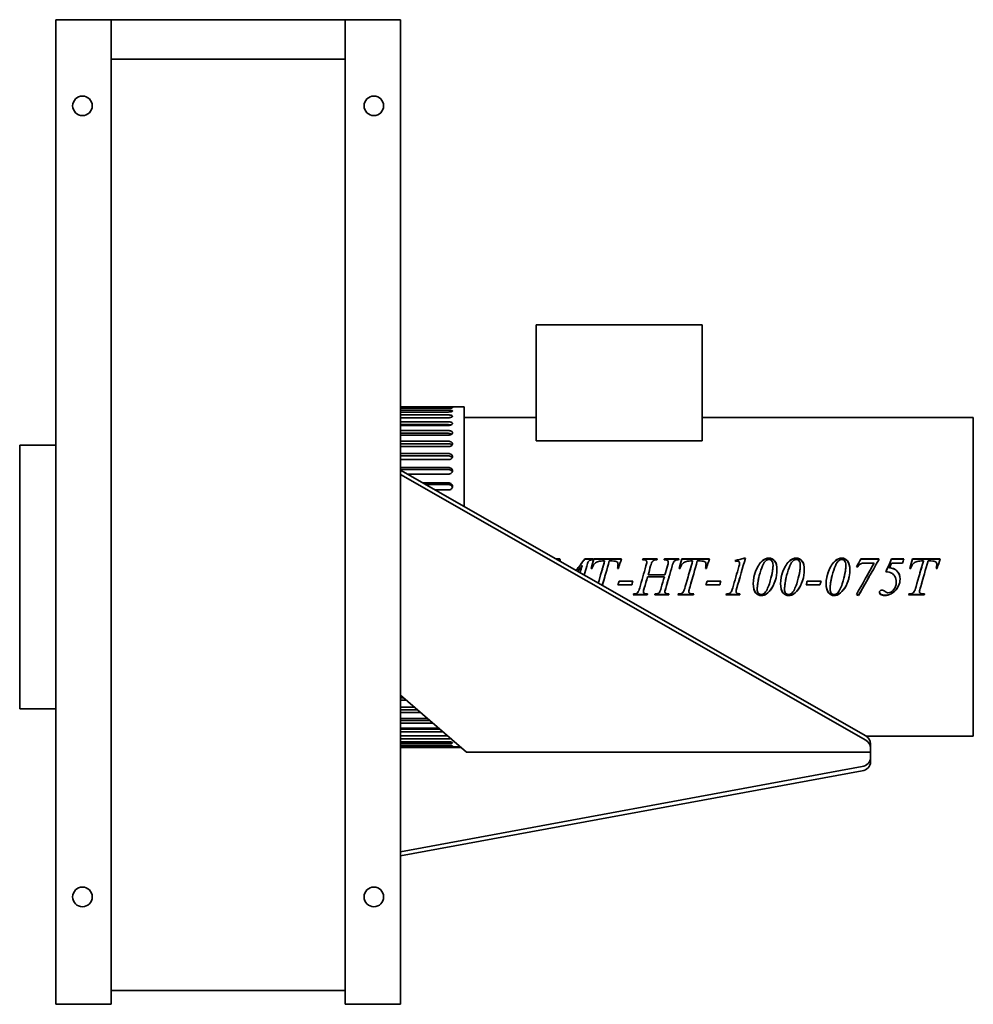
# Model space of a CAD drawing. Header units: millimetres. Extents: x 196 to 644, y 65 to 529.
import ezdxf

# ---------------------------------------------------------------- set-up
doc = ezdxf.new("R2010")
doc.units = ezdxf.units.MM
doc.header["$LTSCALE"] = 2
doc.layers.add('Krawędzie widoczne(ISO)', color=7, linetype='Continuous', lineweight=35, true_color=0x262659)

msp = doc.modelspace()

# ---------------------------------------------------------------- linework, layer by layer
at = {"layer": 'Krawędzie widoczne(ISO)'}
for p, q in [((212.85, 65.5), (212.85, 528.5)), ((212.85, 528.5), (238.85, 528.5)), ((348.85, 528.5), (238.85, 528.5)), ((238.85, 528.5), (238.85, 65.5)), ((348.85, 528.5), (348.85, 65.5)), ((348.85, 528.5), (374.85, 528.5)), ((374.85, 65.5), (374.85, 528.5)), ((348.85, 510), (238.85, 510)), ((438.65, 385), (516.65, 385)), ((438.65, 330.5), (438.65, 385)), ((516.65, 330.5), (516.65, 385)), ((397.35, 346.47), (374.85, 346.47)), ((374.85, 346.2), (397.35, 346.2)), ((397.35, 345.75), (374.85, 345.75)), ((374.85, 344.91), (397.35, 344.91)), ((397.35, 344.02), (374.85, 344.02)), ((374.85, 342.65), (397.35, 342.65)), ((399.35, 346.5), (404.85, 346.5)), ((404.85, 346.5), (404.85, 299.51)), ((397.35, 341.33), (374.85, 341.33)), ((374.85, 339.42), (397.35, 339.42)), ((397.35, 338.07), (374.85, 338.07)), ((404.85, 341.45), (438.65, 341.45)), ((516.65, 341.45), (644.15, 341.45)), ((644.15, 191.55), (644.15, 341.45)), ((397.35, 337.69), (374.85, 337.69)), ((374.85, 335.28), (397.35, 335.28)), ((397.35, 334.01), (374.85, 334.01)), ((397.35, 333.15), (374.85, 333.15)), ((374.85, 330.27), (397.35, 330.27)), ((397.35, 329.1), (374.85, 329.1)), ((516.65, 330.5), (438.65, 330.5)), ((195.85, 204.5), (195.85, 328.5)), ((195.85, 328.5), (212.85, 328.5)), ((397.35, 327.78), (374.85, 327.78)), ((374.85, 324.47), (397.35, 324.47)), ((397.35, 323.4), (374.85, 323.4)), ((397.35, 321.64), (374.85, 321.64)), ((374.85, 317.93), (397.35, 317.93)), ((397.35, 316.99), (374.85, 316.99)), ((593.6, 191.7), (374.85, 316.65)), ((374.85, 314.65), (593.6, 189.7)), ((397.35, 314.8), (378.09, 314.8)), ((385.19, 310.74), (397.35, 310.74)), ((397.35, 309.94), (386.59, 309.94)), ((397.35, 307.36), (391.12, 307.36)), ((447.8, 274.98), (449.79, 274.98)), ((448, 274.87), (449.79, 274.87)), ((449.79, 274.87), (449.79, 274.98)), ((461.5, 274.98), (465.51, 274.98)), ((461.5, 274.87), (461.5, 274.98)), ((461.5, 274.87), (465.51, 274.87)), ((465.51, 274.53), (465.51, 274.98)), ((465.69, 274.98), (478.75, 274.98)), ((465.69, 274.87), (465.69, 274.98)), ((465.69, 274.87), (478.71, 274.87)), ((470.85, 273.97), (469.88, 273.97)), ((470.85, 273.87), (470.85, 273.97)), ((474.42, 273.97), (473.01, 273.97)), ((488.83, 274.98), (495.53, 274.98)), ((488.83, 274.87), (488.83, 274.98)), ((488.83, 274.87), (495.5, 274.87)), ((490.63, 273.42), (490.63, 273.52)), ((498.93, 274.98), (505.76, 274.98)), ((498.93, 274.87), (498.93, 274.98)), ((498.93, 274.87), (505.73, 274.87)), ((500.72, 273.42), (500.72, 273.52)), ((507.07, 274.98), (520.13, 274.98)), ((507.07, 274.87), (507.07, 274.98)), ((507.07, 274.87), (520.09, 274.87)), ((512.22, 273.97), (511.25, 273.97)), ((512.22, 273.87), (512.22, 273.97)), ((515.79, 273.97), (514.39, 273.97)), ((536.44, 275.33), (537.04, 275.33)), ((536.44, 275.21), (536.44, 275.33)), ((536.44, 275.21), (537.01, 275.21)), ((591.26, 274.98), (599.72, 274.98)), ((591.26, 274.87), (591.26, 274.98)), ((591.26, 274.87), (599.72, 274.87)), ((599.72, 274.55), (599.72, 274.98)), ((605.75, 274.98), (611.43, 274.98)), ((605.75, 274.87), (605.75, 274.98)), ((605.75, 274.87), (611.4, 274.87)), ((615.54, 274.98), (628.6, 274.98)), ((615.54, 274.87), (615.54, 274.98)), ((615.54, 274.87), (628.56, 274.87)), ((620.69, 273.97), (619.72, 273.97)), ((620.69, 273.87), (620.69, 273.97)), ((624.26, 273.97), (622.86, 273.97)), ((460.25, 271.76), (460.25, 271.83)), ((464.96, 270.48), (464.5, 270.48)), ((477.35, 270.48), (476.89, 270.48)), ((477.13, 272.17), (477.13, 272.24)), ((506.33, 270.48), (505.88, 270.48)), ((518.72, 270.48), (518.26, 270.48)), ((518.5, 272.17), (518.5, 272.24)), ((534.25, 272.35), (534.25, 272.42)), ((534.28, 272.82), (534.28, 272.91)), ((549.99, 271.91), (549.99, 271.98)), ((562.83, 271.91), (562.83, 271.98)), ((584.24, 271.91), (584.24, 271.98)), ((589.81, 271.26), (589.29, 271.26)), ((597.54, 272.99), (593.5, 272.99)), ((597.54, 272.91), (597.54, 272.99)), ((604.79, 270.79), (604.79, 270.84)), ((610.85, 272.92), (605.72, 272.92)), ((614.81, 270.48), (614.35, 270.48)), ((627.19, 270.48), (626.74, 270.48)), ((626.97, 272.17), (626.97, 272.24)), ((477.6, 264.4), (484.1, 264.4)), ((498.93, 266.56), (491, 266.56)), ((491.25, 267.42), (499.15, 267.42)), ((491.25, 267.4), (491.25, 267.42)), ((491.25, 267.4), (499.15, 267.4)), ((498.91, 266.5), (498.93, 266.55)), ((499.15, 267.4), (499.15, 267.42)), ((518.97, 264.4), (525.47, 264.4)), ((566.07, 264.4), (572.57, 264.4)), ((483.58, 262.74), (477.08, 262.74)), ((483.58, 262.79), (477.1, 262.79)), ((483.58, 262.79), (483.58, 262.74)), ((489.07, 259.52), (489.07, 259.43)), ((489.43, 261.17), (489.43, 261.1)), ((499.17, 259.52), (499.17, 259.43)), ((499.54, 261.17), (499.54, 261.1)), ((510.36, 259.58), (510.36, 259.48)), ((511, 262.04), (511, 261.97)), ((524.96, 262.74), (518.46, 262.74)), ((524.96, 262.79), (518.47, 262.79)), ((524.96, 262.79), (524.96, 262.74)), ((532.65, 259.6), (532.65, 259.51)), ((542.58, 260.85), (542.58, 260.77)), ((555.43, 260.85), (555.43, 260.77)), ((572.06, 262.74), (565.56, 262.74)), ((572.06, 262.79), (565.57, 262.79)), ((572.06, 262.79), (572.06, 262.74)), ((576.83, 260.85), (576.83, 260.77)), ((618.83, 259.58), (618.83, 259.48)), ((619.47, 262.04), (619.47, 261.97)), ((490.88, 258.02), (484.29, 258.02)), ((490.88, 258.13), (484.33, 258.13)), ((490.88, 258.13), (490.88, 258.02)), ((500.94, 258.02), (494.42, 258.02)), ((500.94, 258.13), (494.46, 258.13)), ((500.94, 258.13), (500.94, 258.02)), ((512.61, 258.02), (505.29, 258.02)), ((512.61, 258.13), (505.33, 258.13)), ((505.43, 258.47), (505.76, 258.47)), ((512.18, 258.47), (512.75, 258.47)), ((512.61, 258.13), (512.61, 258.02)), ((534.35, 258.02), (527.89, 258.02)), ((534.35, 258.13), (527.93, 258.13)), ((534.35, 258.13), (534.35, 258.02)), ((546.28, 258.21), (546.28, 258.1)), ((559.13, 258.21), (559.13, 258.1)), ((580.53, 258.21), (580.53, 258.1)), ((590.19, 257.85), (590.19, 257.73)), ((621.08, 258.02), (613.76, 258.02)), ((621.08, 258.13), (613.8, 258.13)), ((613.9, 258.47), (614.24, 258.47)), ((620.65, 258.47), (621.22, 258.47)), ((621.08, 258.13), (621.08, 258.02)), ((405.82, 184.11), (374.85, 210.93)), ((374.85, 209.6), (376.39, 209.6)), ((377.62, 208.53), (374.85, 208.53)), ((195.85, 204.5), (212.85, 204.5)), ((374.85, 205.22), (381.44, 205.22)), ((374.85, 203.9), (382.97, 203.9)), ((384.32, 202.73), (374.85, 202.73)), ((374.85, 199.85), (387.65, 199.85)), ((374.85, 198.99), (388.64, 198.99)), ((390.1, 197.72), (374.85, 197.72)), ((374.85, 195.31), (392.88, 195.31)), ((374.85, 194.93), (393.33, 194.93)), ((394.89, 193.58), (374.85, 193.58)), ((374.85, 191.67), (397.08, 191.67)), ((397.35, 190.35), (374.85, 190.35)), ((593.84, 191.55), (644.15, 191.55)), ((374.85, 188.98), (397.35, 188.98)), ((397.35, 188.09), (374.85, 188.09)), ((374.85, 187.25), (397.35, 187.25)), ((397.35, 186.8), (374.85, 186.8)), ((374.85, 186.53), (397.35, 186.53)), ((374.85, 186.3), (403.29, 186.3)), ((399.35, 186.5), (403.06, 186.5)), ((595.85, 186.08), (595.85, 188.08)), ((595.85, 186.08), (595.85, 184.17)), ((595.75, 184.08), (405.89, 184.08)), ((595.85, 184.17), (595.85, 182.3)), ((595.85, 182.3), (595.85, 181.49)), ((595.85, 179.49), (595.85, 181.49)), ((591.89, 177.25), (374.85, 137.26)), ((374.85, 135.26), (591.89, 175.25)), ((348.85, 71.97), (238.85, 71.97)), ((212.85, 65.5), (238.85, 65.5)), ((374.85, 65.5), (348.85, 65.5))]:
    msp.add_line(p, q, dxfattribs=at)
for centre in [(225.35, 488), (362.35, 488), (225.35, 116), (362.35, 116)]:
    msp.add_circle(centre, 4.6, dxfattribs=at)
for centre, major_axis, start_param, end_param in [((590.85, 188.08), (5, 0), 0, 0.98772), ((590.85, 186.08), (5, 0), 0, 0.98772), ((405.89, 184.17), (-0.1, 0), 0.785398, 1.570796), ((590.85, 181.49), (5, 0), 4.922029, 6.283185), ((595.75, 184.17), (0.1, 0), 4.712389, 6.283185), ((590.85, 179.49), (5, 0), 4.922029, 6.283185)]:
    msp.add_ellipse(centre, major_axis=major_axis, ratio=0.866025, start_param=start_param, end_param=end_param, dxfattribs=at)
for points, knots in [([(399.35, 346.5), (399.35, 346.5), (399.3, 346.5), (399.1, 346.49), (398.94, 346.49), (398.59, 346.48), (398.36, 346.48), (397.87, 346.48), (397.6, 346.47), (397.35, 346.47)], [-0.9040885, -0.9040885, -0.9040885, -0.9040885, -0.8287478, -0.8287478, -0.7534071, -0.7534071, -0.6780663, -0.6780663, -0.6027256, -0.6027256, -0.6027256, -0.6027256]), ([(397.35, 346.2), (397.6, 346.2), (397.87, 346.19), (398.36, 346.17), (398.59, 346.16), (398.94, 346.13), (399.1, 346.1), (399.3, 346.05), (399.35, 346.03), (399.35, 345.97), (399.3, 345.94), (399.1, 345.88), (398.94, 345.85), (398.59, 345.8), (398.36, 345.78), (397.87, 345.76), (397.6, 345.75), (397.35, 345.75)], [-1.2054513, -1.2054513, -1.2054513, -1.2054513, -1.1301106, -1.1301106, -1.0547699, -1.0547699, -0.9794292, -0.9794292, -0.9040885, -0.9040885, -0.8287478, -0.8287478, -0.7534071, -0.7534071, -0.6780663, -0.6780663, -0.6027256, -0.6027256, -0.6027256, -0.6027256]), ([(397.35, 344.91), (397.6, 344.91), (397.87, 344.91), (398.36, 344.86), (398.59, 344.83), (398.94, 344.76), (399.1, 344.71), (399.3, 344.61), (399.35, 344.55), (399.35, 344.44), (399.3, 344.38), (399.1, 344.26), (398.94, 344.21), (398.59, 344.12), (398.36, 344.09), (397.87, 344.04), (397.6, 344.02), (397.35, 344.02)], [-1.2054513, -1.2054513, -1.2054513, -1.2054513, -1.1301106, -1.1301106, -1.0547699, -1.0547699, -0.9794292, -0.9794292, -0.9040885, -0.9040885, -0.8287478, -0.8287478, -0.7534071, -0.7534071, -0.6780663, -0.6780663, -0.6027256, -0.6027256, -0.6027256, -0.6027256]), ([(397.35, 342.65), (397.6, 342.65), (397.87, 342.63), (398.36, 342.57), (398.59, 342.52), (398.94, 342.41), (399.1, 342.34), (399.3, 342.18), (399.35, 342.09), (399.35, 341.93), (399.3, 341.84), (399.1, 341.67), (398.94, 341.59), (398.59, 341.47), (398.36, 341.42), (397.87, 341.34), (397.6, 341.33), (397.35, 341.33)], [-1.2054513, -1.2054513, -1.2054513, -1.2054513, -1.1301106, -1.1301106, -1.0547699, -1.0547699, -0.9794292, -0.9794292, -0.9040885, -0.9040885, -0.8287478, -0.8287478, -0.7534071, -0.7534071, -0.6780663, -0.6780663, -0.6027256, -0.6027256, -0.6027256, -0.6027256]), ([(397.35, 339.42), (397.6, 339.42), (397.87, 339.4), (398.36, 339.32), (398.59, 339.25), (398.94, 339.11), (399.1, 339.01), (399.3, 338.8), (399.35, 338.69), (399.35, 338.47), (399.3, 338.35), (399.1, 338.13), (398.94, 338.03), (398.59, 337.87), (398.36, 337.8), (397.87, 337.71), (397.6, 337.69), (397.35, 337.69)], [-1.2054513, -1.2054513, -1.2054513, -1.2054513, -1.1301106, -1.1301106, -1.0547699, -1.0547699, -0.9794292, -0.9794292, -0.9040885, -0.9040885, -0.8287478, -0.8287478, -0.7534071, -0.7534071, -0.6780663, -0.6780663, -0.6027256, -0.6027256, -0.6027256, -0.6027256]), ([(398.6, 337.89), (398.46, 337.94), (398.29, 337.98), (397.87, 338.05), (397.6, 338.07), (397.35, 338.07)], [-0.1295507, -0.1295507, -0.1295507, -0.1295507, -0.0753408, -0.0753408, 0, 0, 0, 0]), ([(397.35, 335.28), (397.6, 335.28), (397.87, 335.26), (398.36, 335.15), (398.59, 335.07), (398.94, 334.89), (399.1, 334.77), (399.3, 334.51), (399.35, 334.37), (399.35, 334.1), (399.3, 333.96), (399.1, 333.69), (398.94, 333.57), (398.59, 333.38), (398.36, 333.29), (397.87, 333.18), (397.6, 333.15), (397.35, 333.15)], [-1.2054513, -1.2054513, -1.2054513, -1.2054513, -1.1301106, -1.1301106, -1.0547699, -1.0547699, -0.9794292, -0.9794292, -0.9040885, -0.9040885, -0.8287478, -0.8287478, -0.7534071, -0.7534071, -0.6780663, -0.6780663, -0.6027256, -0.6027256, -0.6027256, -0.6027256]), ([(398.95, 333.6), (398.9, 333.64), (398.83, 333.67), (398.59, 333.8), (398.36, 333.88), (397.87, 333.98), (397.6, 334.01), (397.35, 334.01)], [-0.17922, -0.17922, -0.17922, -0.17922, -0.1506817, -0.1506817, -0.0753408, -0.0753408, 0, 0, 0, 0]), ([(397.35, 330.27), (397.6, 330.27), (397.87, 330.24), (398.36, 330.12), (398.59, 330.03), (398.94, 329.81), (399.1, 329.67), (399.3, 329.37), (399.35, 329.2), (399.35, 328.89), (399.3, 328.72), (399.1, 328.41), (398.94, 328.27), (398.59, 328.04), (398.36, 327.94), (397.87, 327.81), (397.6, 327.78), (397.35, 327.78)], [-1.2054513, -1.2054513, -1.2054513, -1.2054513, -1.1301106, -1.1301106, -1.0547699, -1.0547699, -0.9794292, -0.9794292, -0.9040885, -0.9040885, -0.8287478, -0.8287478, -0.7534071, -0.7534071, -0.6780663, -0.6780663, -0.6027256, -0.6027256, -0.6027256, -0.6027256]), ([(399.11, 328.46), (399.02, 328.56), (398.9, 328.66), (398.59, 328.85), (398.36, 328.95), (397.87, 329.07), (397.6, 329.1), (397.35, 329.1)], [-0.207759, -0.207759, -0.207759, -0.207759, -0.1506817, -0.1506817, -0.0753408, -0.0753408, 0, 0, 0, 0]), ([(397.35, 324.47), (397.6, 324.47), (397.87, 324.43), (398.36, 324.29), (398.59, 324.18), (398.94, 323.94), (399.1, 323.78), (399.3, 323.43), (399.35, 323.25), (399.35, 322.89), (399.3, 322.7), (399.1, 322.35), (398.94, 322.19), (398.59, 321.93), (398.36, 321.82), (397.87, 321.67), (397.6, 321.64), (397.35, 321.64)], [-1.2054513, -1.2054513, -1.2054513, -1.2054513, -1.1301106, -1.1301106, -1.0547699, -1.0547699, -0.9794292, -0.9794292, -0.9040885, -0.9040885, -0.8287478, -0.8287478, -0.7534071, -0.7534071, -0.6780663, -0.6780663, -0.6027256, -0.6027256, -0.6027256, -0.6027256]), ([(399.2, 322.54), (399.2, 322.54), (399.2, 322.54), (399.1, 322.72), (398.94, 322.88), (398.59, 323.12), (398.36, 323.23), (397.87, 323.37), (397.6, 323.4), (397.35, 323.4)], [-0.2275843, -0.2275843, -0.2275843, -0.2275843, -0.2260225, -0.2260225, -0.1506817, -0.1506817, -0.0753408, -0.0753408, 0, 0, 0, 0]), ([(397.35, 317.93), (397.6, 317.93), (397.87, 317.89), (398.36, 317.73), (398.59, 317.61), (398.94, 317.34), (399.1, 317.17), (399.3, 316.78), (399.35, 316.58), (399.35, 316.18), (399.3, 315.97), (399.1, 315.58), (398.94, 315.41), (398.59, 315.12), (398.36, 315), (397.87, 314.84), (397.6, 314.8), (397.35, 314.8)], [-1.2054513, -1.2054513, -1.2054513, -1.2054513, -1.1301106, -1.1301106, -1.0547699, -1.0547699, -0.9794292, -0.9794292, -0.9040885, -0.9040885, -0.8287478, -0.8287478, -0.7534071, -0.7534071, -0.6780663, -0.6780663, -0.6027256, -0.6027256, -0.6027256, -0.6027256]), ([(399.26, 315.91), (399.24, 315.95), (399.22, 316), (399.1, 316.23), (398.94, 316.4), (398.59, 316.68), (398.36, 316.8), (397.87, 316.95), (397.6, 316.99), (397.35, 316.99)], [-0.2427965, -0.2427965, -0.2427965, -0.2427965, -0.2260225, -0.2260225, -0.1506817, -0.1506817, -0.0753408, -0.0753408, 0, 0, 0, 0]), ([(397.35, 310.74), (397.6, 310.74), (397.87, 310.7), (398.36, 310.53), (398.59, 310.4), (398.94, 310.1), (399.1, 309.92), (399.3, 309.5), (399.35, 309.28), (399.35, 308.85), (399.3, 308.62), (399.1, 308.2), (398.94, 308.01), (398.59, 307.71), (398.36, 307.57), (397.87, 307.4), (397.6, 307.36), (397.35, 307.36)], [-1.2054513, -1.2054513, -1.2054513, -1.2054513, -1.1301106, -1.1301106, -1.0547699, -1.0547699, -0.9794292, -0.9794292, -0.9040885, -0.9040885, -0.8287478, -0.8287478, -0.7534071, -0.7534071, -0.6780663, -0.6780663, -0.6027256, -0.6027256, -0.6027256, -0.6027256]), ([(399.29, 308.66), (399.27, 308.75), (399.24, 308.83), (399.1, 309.12), (398.94, 309.31), (398.59, 309.6), (398.36, 309.73), (397.87, 309.9), (397.6, 309.94), (397.35, 309.94)], [-0.2552522, -0.2552522, -0.2552522, -0.2552522, -0.2260225, -0.2260225, -0.1506817, -0.1506817, -0.0753408, -0.0753408, 0, 0, 0, 0]), ([(463.93, 274.33), (463.65, 274.21), (463.4, 273.97), (463.17, 273.61), (462.94, 273.24), (462.69, 272.55), (462.42, 271.52)], [0, 0, 0, 0, 1, 1, 1, 2, 2, 2, 2]), ([(469.88, 273.97), (468.86, 273.97), (468.03, 273.85), (467.41, 273.6), (466.78, 273.35), (466.28, 272.99), (465.9, 272.51), (465.51, 272.04), (465.2, 271.36), (464.96, 270.48)], [0, 0, 0, 0, 1, 1, 1, 2, 2, 2, 3, 3, 3, 3]), ([(490.63, 273.52), (490.63, 273.73), (490.57, 273.91), (490.47, 274.07), (490.36, 274.23), (490.2, 274.34), (489.98, 274.42), (489.76, 274.49), (489.33, 274.53), (488.68, 274.53)], [0, 0, 0, 0, 1, 1, 1, 2, 2, 2, 3, 3, 3, 3]), ([(500.72, 273.52), (500.72, 273.73), (500.67, 273.91), (500.57, 274.07), (500.47, 274.23), (500.31, 274.34), (500.09, 274.42), (499.87, 274.49), (499.44, 274.53), (498.81, 274.53)], [0, 0, 0, 0, 1, 1, 1, 2, 2, 2, 3, 3, 3, 3]), ([(511.25, 273.97), (510.23, 273.97), (509.41, 273.85), (508.78, 273.6), (508.16, 273.35), (507.66, 272.99), (507.27, 272.51), (506.89, 272.04), (506.57, 271.36), (506.33, 270.48)], [0, 0, 0, 0, 1, 1, 1, 2, 2, 2, 3, 3, 3, 3]), ([(534.28, 272.91), (534.28, 273.2), (534.2, 273.43), (534.04, 273.6), (533.88, 273.77), (533.67, 273.85), (533.39, 273.85)], [0, 0, 0, 0, 1, 1, 1, 2, 2, 2, 2]), ([(548.08, 274.68), (547.6, 274.68), (547.11, 274.49), (546.61, 274.11), (546.11, 273.73), (545.59, 272.95), (545.06, 271.75), (544.53, 270.54), (544.02, 269), (543.53, 267.1)], [0, 0, 0, 0, 1, 1, 1, 2, 2, 2, 3, 3, 3, 3]), ([(548.06, 275.33), (549.13, 275.33), (550.03, 274.88), (550.76, 273.99), (551.5, 273.11), (551.86, 271.7), (551.86, 269.78)], [0, 0, 0, 0, 1, 1, 1, 2, 2, 2, 2]), ([(548.06, 275.21), (549.13, 275.21), (550.03, 274.77), (550.76, 273.89), (551.49, 273.02), (551.86, 271.64), (551.86, 269.75)], [0, 0, 0, 0, 1, 1, 1, 1.996186, 1.996186, 1.996186, 1.996186]), ([(549.99, 271.98), (549.99, 272.9), (549.8, 273.58), (549.42, 274.02), (549.04, 274.46), (548.59, 274.68), (548.08, 274.68)], [0, 0, 0, 0, 1, 1, 1, 2, 2, 2, 2]), ([(560.93, 274.68), (560.45, 274.68), (559.96, 274.49), (559.46, 274.11), (558.96, 273.73), (558.44, 272.95), (557.91, 271.75), (557.38, 270.54), (556.87, 269), (556.38, 267.1)], [0, 0, 0, 0, 1, 1, 1, 2, 2, 2, 3, 3, 3, 3]), ([(560.9, 275.33), (561.98, 275.33), (562.88, 274.88), (563.61, 273.99), (564.34, 273.11), (564.71, 271.7), (564.71, 269.78)], [0, 0, 0, 0, 1, 1, 1, 2, 2, 2, 2]), ([(560.9, 275.21), (561.98, 275.21), (562.88, 274.77), (563.61, 273.89), (564.34, 273.02), (564.71, 271.64), (564.71, 269.75)], [0, 0, 0, 0, 1, 1, 1, 1.996186, 1.996186, 1.996186, 1.996186]), ([(562.83, 271.98), (562.83, 272.9), (562.64, 273.58), (562.26, 274.02), (561.88, 274.46), (561.44, 274.68), (560.93, 274.68)], [0, 0, 0, 0, 1, 1, 1, 2, 2, 2, 2]), ([(582.33, 274.68), (581.85, 274.68), (581.36, 274.49), (580.86, 274.11), (580.36, 273.73), (579.84, 272.95), (579.31, 271.75), (578.78, 270.54), (578.27, 269), (577.78, 267.1)], [0, 0, 0, 0, 1, 1, 1, 2, 2, 2, 3, 3, 3, 3]), ([(582.31, 275.33), (583.38, 275.33), (584.28, 274.88), (585.01, 273.99), (585.75, 273.11), (586.11, 271.7), (586.11, 269.78)], [0, 0, 0, 0, 1, 1, 1, 2, 2, 2, 2]), ([(582.31, 275.21), (583.38, 275.21), (584.28, 274.77), (585.01, 273.89), (585.74, 273.02), (586.11, 271.64), (586.11, 269.75)], [0, 0, 0, 0, 1, 1, 1, 1.996186, 1.996186, 1.996186, 1.996186]), ([(584.24, 271.98), (584.24, 272.9), (584.05, 273.58), (583.67, 274.02), (583.29, 274.46), (582.84, 274.68), (582.33, 274.68)], [0, 0, 0, 0, 1, 1, 1, 2, 2, 2, 2]), ([(619.72, 273.97), (618.7, 273.97), (617.88, 273.85), (617.26, 273.6), (616.63, 273.35), (616.13, 272.99), (615.74, 272.51), (615.36, 272.04), (615.05, 271.36), (614.81, 270.48)], [0, 0, 0, 0, 1, 1, 1, 2, 2, 2, 3, 3, 3, 3]), ([(551.86, 269.78), (551.86, 268.12), (551.59, 266.43), (551.05, 264.71), (550.51, 262.99), (549.74, 261.5), (548.75, 260.24)], [0, 0, 0, 0, 1, 1, 1, 2, 2, 2, 2]), ([(564.71, 269.78), (564.71, 268.12), (564.44, 266.43), (563.9, 264.71), (563.35, 262.99), (562.59, 261.5), (561.6, 260.24)], [0, 0, 0, 0, 1, 1, 1, 2, 2, 2, 2]), ([(586.11, 269.78), (586.11, 268.12), (585.84, 266.43), (585.3, 264.71), (584.76, 262.99), (583.99, 261.5), (583, 260.24)], [0, 0, 0, 0, 1, 1, 1, 2, 2, 2, 2]), ([(593.5, 272.99), (592.39, 272.99), (591.63, 272.89), (591.22, 272.69), (590.81, 272.5), (590.34, 272.02), (589.81, 271.26)], [0, 0, 0, 0, 1, 1, 1, 2, 2, 2, 2]), ([(607.9, 264.06), (607.9, 265.09), (607.69, 265.98), (607.27, 266.72), (606.85, 267.45), (606.31, 267.97), (605.66, 268.27), (605.01, 268.57), (604.14, 268.78), (603.06, 268.9)], [0, 0, 0, 0, 1, 1, 1, 2, 2, 2, 3, 3, 3, 3]), ([(551.52, 266.5), (551.39, 265.91), (551.24, 265.33), (551.05, 264.73), (550.51, 263.03), (549.74, 261.56), (548.75, 260.33)], [0.650933, 0.650933, 0.650933, 0.650933, 1, 1, 1, 2, 2, 2, 2]), ([(564.36, 266.5), (564.24, 265.91), (564.08, 265.33), (563.9, 264.73), (563.35, 263.03), (562.59, 261.56), (561.6, 260.33)], [0.650933, 0.650933, 0.650933, 0.650933, 1, 1, 1, 2, 2, 2, 2]), ([(585.77, 266.5), (585.64, 265.91), (585.49, 265.33), (585.3, 264.73), (584.76, 263.03), (583.99, 261.56), (583, 260.33)], [0.650933, 0.650933, 0.650933, 0.650933, 1, 1, 1, 2, 2, 2, 2]), ([(604.1, 258.98), (605.04, 258.98), (605.91, 259.45), (606.71, 260.39), (607.5, 261.33), (607.9, 262.55), (607.9, 264.06)], [0, 0, 0, 0, 1, 1, 1, 2, 2, 2, 2]), ([(609.71, 265.49), (609.71, 264.32), (609.49, 263.27), (609.06, 262.33), (608.63, 261.39), (608.11, 260.61), (607.49, 259.97), (606.87, 259.34), (606.2, 258.84), (605.49, 258.47)], [0, 0, 0, 0, 1, 1, 1, 2, 2, 2, 3, 3, 3, 3]), ([(609.71, 265.49), (609.71, 264.34), (609.49, 263.31), (609.06, 262.38), (608.63, 261.46), (608.11, 260.68), (607.49, 260.06), (606.87, 259.44), (606.2, 258.94), (605.49, 258.58)], [0.003919, 0.003919, 0.003919, 0.003919, 1, 1, 1, 2, 2, 2, 3, 3, 3, 3]), ([(489.07, 259.43), (489.07, 259.14), (489.18, 258.92), (489.4, 258.78), (489.61, 258.63), (490.14, 258.53), (490.97, 258.47)], [0, 0, 0, 0, 1, 1, 1, 2, 2, 2, 2]), ([(499.17, 259.43), (499.17, 259.14), (499.28, 258.92), (499.5, 258.78), (499.72, 258.63), (500.25, 258.53), (501.08, 258.47)], [0, 0, 0, 0, 1, 1, 1, 2, 2, 2, 2]), ([(507.26, 258.79), (507.5, 258.93), (507.72, 259.18), (507.92, 259.55), (508.12, 259.92), (508.4, 260.71), (508.75, 261.92)], [0, 0, 0, 0, 1, 1, 1, 2, 2, 2, 2]), ([(510.36, 259.48), (510.36, 259.19), (510.5, 258.95), (510.76, 258.76), (511.03, 258.57), (511.5, 258.47), (512.18, 258.47)], [0, 0, 0, 0, 1, 1, 1, 2, 2, 2, 2]), ([(532.65, 259.51), (532.65, 259.21), (532.76, 258.97), (532.97, 258.81), (533.19, 258.64), (533.69, 258.53), (534.47, 258.47)], [0, 0, 0, 0, 1, 1, 1, 2, 2, 2, 2]), ([(544.54, 257.85), (543.45, 257.85), (542.54, 258.28), (541.81, 259.16), (541.08, 260.03), (540.71, 261.42), (540.71, 263.31)], [0, 0, 0, 0, 1, 1, 1, 1.996266, 1.996266, 1.996266, 1.996266]), ([(544.54, 257.73), (543.45, 257.73), (542.54, 258.17), (541.81, 259.06), (541.07, 259.95), (540.71, 261.36), (540.71, 263.29)], [0, 0, 0, 0, 1, 1, 1, 2, 2, 2, 2]), ([(542.58, 260.77), (542.58, 259.9), (542.77, 259.25), (543.15, 258.83), (543.53, 258.4), (543.99, 258.18), (544.53, 258.18)], [0, 0, 0, 0, 1, 1, 1, 2, 2, 2, 2]), ([(557.39, 257.85), (556.3, 257.85), (555.38, 258.28), (554.65, 259.16), (553.92, 260.03), (553.56, 261.42), (553.56, 263.31)], [0, 0, 0, 0, 1, 1, 1, 1.996266, 1.996266, 1.996266, 1.996266]), ([(557.39, 257.73), (556.3, 257.73), (555.38, 258.17), (554.65, 259.06), (553.92, 259.95), (553.56, 261.36), (553.56, 263.29)], [0, 0, 0, 0, 1, 1, 1, 2, 2, 2, 2]), ([(555.43, 260.77), (555.43, 259.9), (555.62, 259.25), (556, 258.83), (556.38, 258.4), (556.84, 258.18), (557.38, 258.18)], [0, 0, 0, 0, 1, 1, 1, 2, 2, 2, 2]), ([(578.79, 257.85), (577.7, 257.85), (576.79, 258.28), (576.06, 259.16), (575.33, 260.03), (574.96, 261.42), (574.96, 263.31)], [0, 0, 0, 0, 1, 1, 1, 1.996266, 1.996266, 1.996266, 1.996266]), ([(578.79, 257.73), (577.7, 257.73), (576.79, 258.17), (576.06, 259.06), (575.32, 259.95), (574.96, 261.36), (574.96, 263.29)], [0, 0, 0, 0, 1, 1, 1, 2, 2, 2, 2]), ([(576.83, 260.77), (576.83, 259.9), (577.02, 259.25), (577.4, 258.83), (577.78, 258.4), (578.24, 258.18), (578.78, 258.18)], [0, 0, 0, 0, 1, 1, 1, 2, 2, 2, 2]), ([(600.04, 259.22), (600.04, 259.52), (600.15, 259.78), (600.37, 259.99), (600.59, 260.21), (600.85, 260.31), (601.17, 260.31)], [0, 0, 0, 0, 1, 1, 1, 2, 2, 2, 2]), ([(615.74, 258.79), (615.98, 258.93), (616.2, 259.18), (616.4, 259.55), (616.59, 259.92), (616.87, 260.71), (617.22, 261.92)], [0, 0, 0, 0, 1, 1, 1, 2, 2, 2, 2]), ([(618.83, 259.48), (618.83, 259.19), (618.97, 258.95), (619.24, 258.76), (619.5, 258.57), (619.98, 258.47), (620.65, 258.47)], [0, 0, 0, 0, 1, 1, 1, 2, 2, 2, 2]), ([(398.48, 190.46), (398.37, 190.44), (398.25, 190.42), (397.87, 190.37), (397.6, 190.35), (397.35, 190.35)], [-0.7178917, -0.7178917, -0.7178917, -0.7178917, -0.6780663, -0.6780663, -0.6027256, -0.6027256, -0.6027256, -0.6027256]), ([(397.35, 188.98), (397.6, 188.98), (397.87, 188.96), (398.36, 188.91), (398.59, 188.88), (398.94, 188.79), (399.1, 188.74), (399.3, 188.62), (399.35, 188.56), (399.35, 188.45), (399.3, 188.39), (399.1, 188.29), (398.94, 188.24), (398.59, 188.17), (398.36, 188.14), (397.87, 188.09), (397.6, 188.09), (397.35, 188.09)], [-1.2054513, -1.2054513, -1.2054513, -1.2054513, -1.1301106, -1.1301106, -1.0547699, -1.0547699, -0.9794292, -0.9794292, -0.9040885, -0.9040885, -0.8287478, -0.8287478, -0.7534071, -0.7534071, -0.6780663, -0.6780663, -0.6027256, -0.6027256, -0.6027256, -0.6027256]), ([(397.35, 187.25), (397.6, 187.25), (397.87, 187.24), (398.36, 187.22), (398.59, 187.2), (398.94, 187.15), (399.1, 187.12), (399.3, 187.06), (399.35, 187.03), (399.35, 186.97), (399.3, 186.95), (399.1, 186.9), (398.94, 186.87), (398.59, 186.84), (398.36, 186.83), (397.87, 186.81), (397.6, 186.8), (397.35, 186.8)], [-1.2054513, -1.2054513, -1.2054513, -1.2054513, -1.1301106, -1.1301106, -1.0547699, -1.0547699, -0.9794292, -0.9794292, -0.9040885, -0.9040885, -0.8287478, -0.8287478, -0.7534071, -0.7534071, -0.6780663, -0.6780663, -0.6027256, -0.6027256, -0.6027256, -0.6027256]), ([(397.35, 186.53), (397.6, 186.53), (397.87, 186.52), (398.36, 186.52), (398.59, 186.52), (398.94, 186.51), (399.1, 186.51), (399.3, 186.5), (399.35, 186.5), (399.35, 186.5)], [-1.2054513, -1.2054513, -1.2054513, -1.2054513, -1.1301106, -1.1301106, -1.0547699, -1.0547699, -0.9794292, -0.9794292, -0.9040885, -0.9040885, -0.9040885, -0.9040885])]:
    msp.add_open_spline(points, degree=3, knots=knots, dxfattribs=at)
for points in [[(449.79, 274.98), (449.84, 274.57), (449.89, 274.17), (449.94, 273.76)], [(449.79, 274.87), (449.84, 274.5), (449.88, 274.13), (449.93, 273.77)], [(457.45, 269.47), (458.8, 271.31), (460.15, 273.15), (461.5, 274.98)], [(457.47, 269.45), (458.82, 271.26), (460.16, 273.07), (461.5, 274.87)], [(465.51, 274.53), (464.62, 274.46), (464.09, 274.4), (463.93, 274.33)], [(464.5, 270.48), (464.9, 271.99), (465.3, 273.49), (465.69, 274.98)], [(464.51, 270.48), (464.91, 271.95), (465.3, 273.41), (465.69, 274.87)], [(467.84, 263.53), (468.84, 267.02), (469.84, 270.51), (470.85, 273.97)], [(468.69, 266.5), (469.41, 268.96), (470.13, 271.42), (470.85, 273.87)], [(473.01, 273.97), (471.93, 270.14), (470.84, 266.28), (469.76, 262.44)], [(476.57, 273.63), (476.29, 273.86), (475.57, 273.97), (474.42, 273.97)], [(477.13, 272.24), (477.13, 272.85), (476.94, 273.31), (476.57, 273.63)], [(478.75, 274.98), (478.28, 273.49), (477.81, 271.99), (477.35, 270.48)], [(488.68, 274.53), (488.73, 274.68), (488.78, 274.83), (488.83, 274.98)], [(488.72, 274.53), (488.76, 274.64), (488.79, 274.75), (488.83, 274.87)], [(490.26, 271.62), (490.5, 272.45), (490.63, 273.08), (490.63, 273.52)], [(490.26, 271.55), (490.5, 272.37), (490.63, 273), (490.63, 273.42)], [(493.29, 273.7), (493.04, 273.33), (492.76, 272.64), (492.46, 271.63)], [(494.15, 274.35), (493.76, 274.18), (493.48, 273.96), (493.29, 273.7)], [(495.4, 274.53), (494.84, 274.54), (494.42, 274.48), (494.15, 274.35)], [(495.53, 274.98), (495.49, 274.83), (495.44, 274.68), (495.4, 274.53)], [(498.81, 274.53), (498.85, 274.68), (498.89, 274.83), (498.93, 274.98)], [(498.84, 274.53), (498.87, 274.64), (498.9, 274.75), (498.93, 274.87)], [(500.38, 271.62), (500.61, 272.43), (500.72, 273.07), (500.72, 273.52)], [(500.38, 271.55), (500.61, 272.35), (500.72, 272.98), (500.72, 273.42)], [(503.43, 273.68), (503.15, 273.29), (502.87, 272.6), (502.58, 271.62)], [(504.32, 274.35), (503.91, 274.17), (503.62, 273.95), (503.43, 273.68)], [(505.61, 274.53), (505.03, 274.54), (504.6, 274.48), (504.32, 274.35)], [(505.76, 274.98), (505.71, 274.83), (505.66, 274.68), (505.61, 274.53)], [(505.88, 270.48), (506.27, 271.99), (506.67, 273.49), (507.07, 274.98)], [(505.89, 270.48), (506.28, 271.95), (506.68, 273.41), (507.07, 274.87)], [(508.75, 261.92), (509.91, 265.94), (511.06, 269.97), (512.22, 273.97)], [(510.07, 266.5), (510.79, 268.96), (511.5, 271.42), (512.22, 273.87)], [(514.39, 273.97), (513.26, 269.99), (512.13, 265.97), (511, 261.97)], [(517.94, 273.63), (517.67, 273.86), (516.95, 273.97), (515.79, 273.97)], [(518.5, 272.24), (518.5, 272.85), (518.31, 273.31), (517.94, 273.63)], [(520.13, 274.98), (519.66, 273.49), (519.19, 271.99), (518.72, 270.48)], [(532.21, 274.15), (533.62, 274.54), (535.03, 274.94), (536.44, 275.33)], [(532.38, 273.7), (532.32, 273.85), (532.26, 274), (532.21, 274.15)], [(532.24, 274.06), (533.64, 274.44), (535.04, 274.83), (536.44, 275.21)], [(533.39, 273.85), (533.18, 273.85), (532.84, 273.8), (532.38, 273.7)], [(537.04, 275.33), (535.69, 270.67), (534.35, 265.97), (533, 261.3)], [(541.81, 269.06), (542.68, 271.31), (543.78, 273.02), (545.11, 274.18)], [(541.81, 269.02), (542.68, 271.25), (543.78, 272.93), (545.11, 274.08)], [(545.11, 274.18), (545.99, 274.95), (546.97, 275.33), (548.06, 275.33)], [(545.11, 274.08), (545.99, 274.83), (546.97, 275.21), (548.06, 275.21)], [(554.65, 269.06), (555.52, 271.31), (556.63, 273.02), (557.96, 274.18)], [(554.65, 269.02), (555.52, 271.25), (556.63, 272.93), (557.96, 274.08)], [(557.96, 274.18), (558.84, 274.95), (559.82, 275.33), (560.9, 275.33)], [(557.96, 274.08), (558.84, 274.83), (559.82, 275.21), (560.9, 275.21)], [(576.06, 269.06), (576.93, 271.31), (578.03, 273.02), (579.36, 274.18)], [(576.06, 269.02), (576.93, 271.25), (578.03, 272.93), (579.36, 274.08)], [(579.36, 274.18), (580.24, 274.95), (581.22, 275.33), (582.31, 275.33)], [(579.36, 274.08), (580.24, 274.83), (581.22, 275.21), (582.31, 275.21)], [(589.29, 271.26), (589.95, 272.5), (590.61, 273.74), (591.26, 274.98)], [(589.33, 271.26), (589.97, 272.47), (590.62, 273.67), (591.26, 274.87)], [(599.72, 274.55), (596.55, 268.97), (593.37, 263.31), (590.19, 257.73)], [(603.06, 268.9), (603.95, 270.93), (604.85, 272.96), (605.75, 274.98)], [(603.07, 268.9), (603.96, 270.89), (604.86, 272.89), (605.75, 274.87)], [(611.43, 274.98), (611.24, 274.3), (611.04, 273.61), (610.85, 272.92)], [(614.35, 270.48), (614.75, 271.99), (615.14, 273.49), (615.54, 274.98)], [(614.36, 270.48), (614.75, 271.95), (615.15, 273.41), (615.54, 274.87)], [(617.22, 261.92), (618.38, 265.94), (619.54, 269.97), (620.69, 273.97)], [(618.54, 266.5), (619.26, 268.96), (619.98, 271.42), (620.69, 273.87)], [(622.86, 273.97), (621.73, 269.99), (620.6, 265.97), (619.47, 261.97)], [(626.42, 273.63), (626.14, 273.86), (625.42, 273.97), (624.26, 273.97)], [(626.97, 272.24), (626.97, 272.85), (626.79, 273.31), (626.42, 273.63)], [(628.6, 274.98), (628.13, 273.49), (627.66, 271.99), (627.19, 270.48)], [(460.25, 271.83), (459.57, 270.9), (458.89, 269.96), (458.22, 269.03)], [(459.27, 268.43), (459.6, 269.56), (459.92, 270.7), (460.25, 271.83)], [(459.28, 268.42), (459.6, 269.54), (459.93, 270.65), (460.25, 271.76)], [(462.42, 271.52), (462.01, 270.13), (461.6, 268.73), (461.19, 267.33)], [(476.89, 270.48), (477.05, 271.14), (477.13, 271.73), (477.13, 272.24)], [(476.9, 270.48), (477.05, 271.11), (477.13, 271.67), (477.13, 272.17)], [(487.31, 261.35), (488.29, 264.77), (489.28, 268.2), (490.26, 271.62)], [(488.79, 266.5), (489.28, 268.19), (489.77, 269.87), (490.26, 271.55)], [(492.46, 271.63), (492.06, 270.23), (491.65, 268.82), (491.25, 267.42)], [(499.15, 267.42), (499.56, 268.82), (499.97, 270.22), (500.38, 271.62)], [(499.15, 267.4), (499.56, 268.79), (499.97, 270.17), (500.38, 271.55)], [(502.58, 271.62), (501.57, 268.12), (500.56, 264.6), (499.54, 261.1)], [(518.26, 270.48), (518.42, 271.14), (518.5, 271.73), (518.5, 272.24)], [(518.28, 270.48), (518.43, 271.11), (518.5, 271.67), (518.5, 272.17)], [(531.06, 261.3), (532.02, 264.65), (532.99, 268.03), (533.96, 271.39)], [(532.55, 266.5), (533.02, 268.11), (533.49, 269.72), (533.96, 271.32)], [(533.96, 271.39), (534.13, 272), (534.23, 272.34), (534.25, 272.42)], [(533.96, 271.32), (534.13, 271.92), (534.23, 272.26), (534.25, 272.35)], [(534.25, 272.42), (534.27, 272.59), (534.28, 272.75), (534.28, 272.91)], [(534.25, 272.35), (534.27, 272.51), (534.28, 272.67), (534.28, 272.82)], [(540.71, 263.29), (540.71, 265.21), (541.07, 267.13), (541.81, 269.06)], [(541.05, 266.5), (541.23, 267.34), (541.48, 268.18), (541.81, 269.02)], [(548.31, 263.29), (549.43, 266.85), (549.99, 269.76), (549.99, 271.98)], [(549.21, 266.5), (549.73, 268.61), (549.99, 270.41), (549.99, 271.91)], [(553.56, 263.29), (553.56, 265.21), (553.92, 267.13), (554.65, 269.06)], [(553.9, 266.5), (554.08, 267.34), (554.33, 268.18), (554.65, 269.02)], [(561.15, 263.29), (562.27, 266.85), (562.83, 269.76), (562.83, 271.98)], [(562.05, 266.5), (562.57, 268.61), (562.83, 270.41), (562.83, 271.91)], [(574.96, 263.29), (574.96, 265.21), (575.32, 267.13), (576.06, 269.06)], [(575.3, 266.5), (575.48, 267.34), (575.73, 268.18), (576.06, 269.02)], [(582.56, 263.29), (583.68, 266.85), (584.24, 269.76), (584.24, 271.98)], [(583.46, 266.5), (583.98, 268.61), (584.24, 270.41), (584.24, 271.91)], [(589.19, 258.18), (591.98, 263.1), (594.76, 268.07), (597.54, 272.99)], [(593.88, 266.5), (595.1, 268.64), (596.32, 270.78), (597.54, 272.91)], [(605.72, 272.92), (605.41, 272.23), (605.1, 271.54), (604.79, 270.84)], [(604.79, 270.84), (606.15, 270.63), (607.21, 270.21), (607.96, 269.58)], [(604.79, 270.79), (606.15, 270.58), (607.21, 270.16), (607.96, 269.54)], [(607.96, 269.58), (609.13, 268.6), (609.71, 267.24), (609.71, 265.49)], [(607.96, 269.54), (608.89, 268.77), (609.45, 267.76), (609.64, 266.5)], [(626.74, 270.48), (626.89, 271.14), (626.97, 271.73), (626.97, 272.24)], [(626.75, 270.48), (626.9, 271.11), (626.97, 271.67), (626.97, 272.17)], [(470.9, 266.5), (470.52, 265.15), (470.13, 263.8), (469.74, 262.45)], [(477.08, 262.74), (477.25, 263.29), (477.43, 263.85), (477.6, 264.4)], [(484.1, 264.4), (483.93, 263.85), (483.75, 263.29), (483.58, 262.74)], [(484.09, 264.4), (483.92, 263.86), (483.75, 263.33), (483.58, 262.79)], [(491, 266.56), (490.48, 264.74), (489.95, 262.92), (489.43, 261.1)], [(490.98, 266.5), (490.47, 264.72), (489.95, 262.95), (489.43, 261.17)], [(497.42, 261.35), (497.92, 263.08), (498.43, 264.82), (498.93, 266.56)], [(501.1, 266.5), (500.58, 264.72), (500.06, 262.95), (499.54, 261.17)], [(512.28, 266.5), (511.85, 265.01), (511.43, 263.52), (511, 262.04)], [(518.46, 262.74), (518.63, 263.29), (518.8, 263.85), (518.97, 264.4)], [(525.47, 264.4), (525.3, 263.85), (525.13, 263.29), (524.96, 262.74)], [(525.46, 264.4), (525.3, 263.86), (525.13, 263.33), (524.96, 262.79)], [(534.5, 266.5), (534, 264.79), (533.5, 263.07), (533, 261.37)], [(543.53, 267.1), (542.9, 264.62), (542.58, 262.51), (542.58, 260.77)], [(543.38, 266.5), (542.85, 264.31), (542.58, 262.42), (542.58, 260.85)], [(556.38, 267.1), (555.75, 264.62), (555.43, 262.51), (555.43, 260.77)], [(556.23, 266.5), (555.7, 264.31), (555.43, 262.42), (555.43, 260.85)], [(565.56, 262.74), (565.73, 263.29), (565.9, 263.85), (566.07, 264.4)], [(572.57, 264.4), (572.4, 263.85), (572.23, 263.29), (572.06, 262.74)], [(572.56, 264.4), (572.39, 263.86), (572.22, 263.33), (572.06, 262.79)], [(577.78, 267.1), (577.15, 264.62), (576.83, 262.51), (576.83, 260.77)], [(577.63, 266.5), (577.1, 264.31), (576.83, 262.42), (576.83, 260.85)], [(595.16, 266.5), (593.51, 263.61), (591.85, 260.72), (590.19, 257.85)], [(607.9, 264.09), (607.9, 265.01), (607.73, 265.82), (607.39, 266.5)], [(607.9, 264.07), (607.9, 264.08), (607.9, 264.08), (607.9, 264.09)], [(620.75, 266.5), (620.32, 265.01), (619.9, 263.52), (619.47, 262.04)], [(486.5, 259.22), (486.72, 259.56), (486.99, 260.27), (487.31, 261.35)], [(489.43, 261.17), (489.19, 260.42), (489.07, 259.87), (489.07, 259.52)], [(489.43, 261.1), (489.19, 260.34), (489.07, 259.78), (489.07, 259.43)], [(496.61, 259.22), (496.83, 259.55), (497.1, 260.26), (497.42, 261.35)], [(499.54, 261.17), (499.29, 260.41), (499.17, 259.86), (499.17, 259.52)], [(499.54, 261.1), (499.29, 260.33), (499.17, 259.77), (499.17, 259.43)], [(511, 262.04), (510.57, 260.7), (510.36, 259.89), (510.36, 259.58)], [(511, 261.97), (510.57, 260.63), (510.36, 259.8), (510.36, 259.48)], [(530.21, 259.23), (530.49, 259.62), (530.77, 260.31), (531.06, 261.3)], [(533, 261.37), (532.77, 260.55), (532.65, 259.97), (532.65, 259.6)], [(533, 261.3), (532.77, 260.47), (532.65, 259.88), (532.65, 259.51)], [(545.83, 258.68), (546.8, 259.58), (547.62, 261.12), (548.31, 263.29)], [(548.75, 260.33), (547.96, 259.35), (547.14, 258.65), (546.28, 258.21)], [(548.75, 260.24), (547.96, 259.26), (547.14, 258.54), (546.28, 258.1)], [(558.68, 258.68), (559.64, 259.58), (560.47, 261.12), (561.15, 263.29)], [(561.6, 260.33), (560.81, 259.35), (559.99, 258.65), (559.13, 258.21)], [(561.6, 260.24), (560.81, 259.26), (559.99, 258.54), (559.13, 258.1)], [(580.08, 258.68), (581.05, 259.58), (581.87, 261.12), (582.56, 263.29)], [(583, 260.33), (582.21, 259.35), (581.39, 258.65), (580.53, 258.21)], [(583, 260.24), (582.21, 259.26), (581.39, 258.54), (580.53, 258.1)], [(601.17, 260.31), (601.61, 260.31), (602.11, 260.09), (602.65, 259.65)], [(602.65, 259.65), (602.99, 259.37), (603.26, 259.19), (603.47, 259.1)], [(619.47, 262.04), (619.05, 260.7), (618.83, 259.89), (618.83, 259.58)], [(619.47, 261.97), (619.05, 260.63), (618.83, 259.8), (618.83, 259.48)], [(484.29, 258.02), (484.34, 258.17), (484.39, 258.32), (484.44, 258.47)], [(484.44, 258.47), (485.11, 258.49), (485.55, 258.55), (485.76, 258.65)], [(485.76, 258.65), (486.1, 258.8), (486.34, 258.99), (486.5, 259.22)], [(490.95, 258.48), (490.92, 258.36), (490.9, 258.25), (490.88, 258.13)], [(490.97, 258.47), (490.94, 258.32), (490.91, 258.17), (490.88, 258.02)], [(494.42, 258.02), (494.47, 258.17), (494.53, 258.32), (494.58, 258.47)], [(494.58, 258.47), (495.24, 258.49), (495.68, 258.55), (495.89, 258.65)], [(495.89, 258.65), (496.22, 258.8), (496.46, 258.99), (496.61, 259.22)], [(501.05, 258.48), (501.02, 258.36), (500.98, 258.25), (500.94, 258.13)], [(501.08, 258.47), (501.04, 258.32), (500.99, 258.17), (500.94, 258.02)], [(505.29, 258.02), (505.34, 258.17), (505.38, 258.32), (505.43, 258.47)], [(505.76, 258.47), (506.41, 258.47), (506.91, 258.58), (507.26, 258.79)], [(512.75, 258.47), (512.7, 258.32), (512.66, 258.17), (512.61, 258.02)], [(512.72, 258.47), (512.68, 258.36), (512.65, 258.25), (512.61, 258.13)], [(527.89, 258.02), (527.95, 258.17), (528.01, 258.32), (528.07, 258.47)], [(528.07, 258.47), (528.75, 258.49), (529.21, 258.55), (529.43, 258.64)], [(529.43, 258.64), (529.77, 258.79), (530.03, 258.98), (530.21, 259.23)], [(534.44, 258.48), (534.41, 258.36), (534.38, 258.25), (534.35, 258.13)], [(534.47, 258.47), (534.43, 258.32), (534.39, 258.17), (534.35, 258.02)], [(544.53, 258.18), (545.04, 258.18), (545.47, 258.35), (545.83, 258.68)], [(546.28, 258.21), (545.78, 257.97), (545.2, 257.85), (544.54, 257.85)], [(546.28, 258.1), (545.78, 257.85), (545.2, 257.73), (544.54, 257.73)], [(557.38, 258.18), (557.88, 258.18), (558.32, 258.35), (558.68, 258.68)], [(559.13, 258.21), (558.63, 257.97), (558.05, 257.85), (557.39, 257.85)], [(559.13, 258.1), (558.63, 257.85), (558.05, 257.73), (557.39, 257.73)], [(578.78, 258.18), (579.29, 258.18), (579.72, 258.35), (580.08, 258.68)], [(580.53, 258.21), (580.03, 257.97), (579.45, 257.85), (578.79, 257.85)], [(580.53, 258.1), (580.03, 257.85), (579.45, 257.73), (578.79, 257.73)], [(590.19, 257.73), (589.86, 257.88), (589.53, 258.03), (589.19, 258.18)], [(590.19, 257.85), (589.88, 257.99), (589.56, 258.13), (589.24, 258.27)], [(600.54, 258.39), (600.22, 258.62), (600.06, 258.92), (600.04, 259.27)], [(600.54, 258.28), (600.21, 258.53), (600.04, 258.84), (600.04, 259.22)], [(602.56, 257.85), (601.7, 257.85), (601.03, 258.03), (600.54, 258.39)], [(602.56, 257.73), (601.7, 257.73), (601.03, 257.91), (600.54, 258.28)], [(605.49, 258.58), (604.51, 258.09), (603.54, 257.85), (602.56, 257.85)], [(605.49, 258.47), (604.51, 257.98), (603.54, 257.73), (602.56, 257.73)], [(603.47, 259.1), (603.65, 259.02), (603.86, 258.98), (604.1, 258.98)], [(613.76, 258.02), (613.81, 258.17), (613.86, 258.32), (613.9, 258.47)], [(614.24, 258.47), (614.88, 258.47), (615.38, 258.58), (615.74, 258.79)], [(621.22, 258.47), (621.18, 258.32), (621.13, 258.17), (621.08, 258.02)], [(621.19, 258.47), (621.15, 258.36), (621.12, 258.25), (621.08, 258.13)]]:
    msp.add_open_spline(points, degree=3, dxfattribs=at)

doc.saveas('drawing.dxf')
